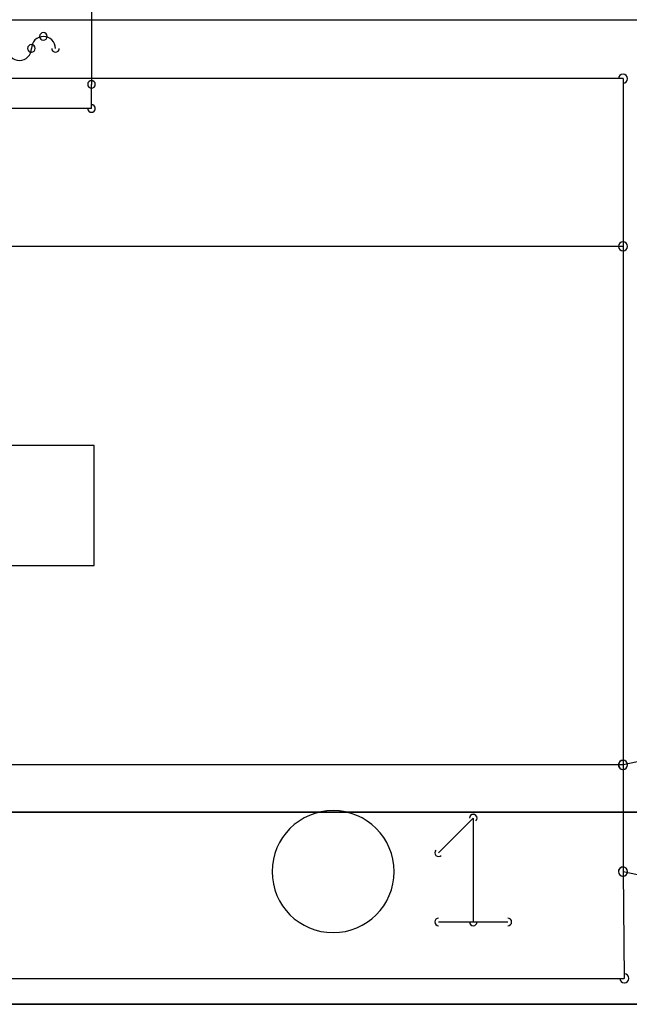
# Model space of a CAD drawing. Header units: millimetres. Extents: x -23.3 to 23.3, y -17.7 to 20.7.
# Tile 3 of 10: x -12.5 to -7.4, y -17.7 to -9.5. Entities that reach past the tile are written whole.
import ezdxf

# ---------------------------------------------------------------- set-up
doc = ezdxf.new("R2010")
doc.units = ezdxf.units.MM
doc.header["$MEASUREMENT"] = 0
for name, color, linetype in [('Board_Sketch1', 7, 'Continuous'), ('DIM-P4 v2_Sketch1', 7, 'Continuous'), ('DIM-P4 v2_Sketch2', 7, 'Continuous'), ('DIM-P4 v2_Sketch3', 7, 'Continuous'), ('DIM-P4 v2_Sketch5', 7, 'Continuous'), ('Plytka dolna1_Sketch1', 7, 'Continuous')]:
    doc.layers.add(name, color=color, linetype=linetype)

# ---------------------------------------------------------------- blocks, each defined once
blk = doc.blocks.new('Plytkadolna1')
at = {"layer": 'Plytka dolna1_Sketch1'}
for p, q in [((0.53719, 1.00604, 0.15), (0.53719, 0.60604, 0.15)), ((0.97983, 0.61092, 0.15), (-0.00601, 0.61092, 0.15)), ((0.97983, 0.61092, 0.15), (0.97983, 0.47122, 0.15)), ((0.53719, 0.58604, 0.15), (0.53719, 0.60604, 0.15)), ((0.53719, 0.58604, 0.15), (0.42719, 0.58604, 0.15)), ((0.97983, 0.47122, 0.15), (-0.00601, 0.47122, 0.15)), ((0.97983, 0.47122, 0.15), (0.97983, 0.03942, 0.15)), ((0.53945, 0.30532, 0.15), (0.43945, 0.30532, 0.15)), ((0.53945, 0.20532, 0.15), (0.53945, 0.30532, 0.15)), ((0.43945, 0.20532, 0.15), (0.53945, 0.20532, 0.15)), ((1.04063, 0.05212, 0.15), (0.97983, 0.03942, 0.15)), ((0.97983, 0.03942, 0.15), (-0.00601, 0.03942, 0.15)), ((0.97983, 0.03942, 0.15), (0.97983, -0.04948, 0.15)), ((3.49398, 0, 0.15), (-0.03398, 0, 0.15)), ((3.49398, 0, 0.15), (-0.03398, 0, 0.15)), ((-0.03397, 0, 0.15), (3.49399, 0, 0.15)), ((0.82623, -0.03377, 0.15), (0.85504, -0.00496, 0.15)), ((0.85504, -0.00496, 0.15), (0.85504, -0.09139, 0.15)), ((0.97983, -0.04948, 0.15), (1.04063, -0.06218, 0.15)), ((0.97983, -0.04948, 0.15), (0.98083, -0.13838, 0.15)), ((0.82623, -0.09139, 0.15), (0.88385, -0.09139, 0.15)), ((-0.00601, -0.13838, 0.15), (0.98083, -0.13838, 0.15))]:
    blk.add_line(p, q, dxfattribs=at)
for centre, radius, start, end in [((0.49719, 0.64604, 0.15), 0.00318, 90, 270), ((0.49719, 0.64604, 0.15), 0.00318, 270, 90), ((0.4972, 0.63603, 0.15), 0.01, 90.00133, 179.99867), ((0.49719, 0.63603, 0.15), 0.01, 0.00133, 89.99867), ((0.47719, 0.63604, 0.15), 0.01, 180, 0), ((0.48719, 0.63604, 0.15), 0.00318, 0, 180), ((0.48719, 0.63604, 0.15), 0.00318, 180, 0), ((0.5072, 0.63604, 0.15), 0.00318, 180, 0), ((0.53719, 0.60604, 0.15), 0.00318, 0, 180), ((0.97983, 0.61092, 0.15), 0.00381, 0, 180), ((0.97983, 0.61092, 0.15), 0.00381, 270, 90), ((0.53719, 0.60604, 0.15), 0.00318, 180, 0), ((0.53719, 0.58604, 0.15), 0.00318, 180, 0), ((0.53719, 0.58604, 0.15), 0.00317, 270, 90), ((0.97983, 0.47122, 0.15), 0.00381, 0, 180), ((0.97983, 0.47122, 0.15), 0.00381, 180, 0), ((0.97983, 0.47122, 0.15), 0.00381, 270, 90), ((0.97983, 0.03942, 0.15), 0.00381, 0, 180), ((0.97983, 0.03942, 0.15), 0.00381, 101.81122, 281.81122), ((0.97983, 0.03942, 0.15), 0.00381, 270, 90), ((0.97983, 0.03942, 0.15), 0.00381, 180, 360), ((0.73837, -0.04948, 0.15), 0.0508, 90, 270), ((0.73837, -0.04948, 0.15), 0.0508, 270, 90), ((0.85504, -0.00496, 0.15), 0.00318, 0, 180), ((0.85504, -0.00496, 0.15), 0.00317, 315, 135), ((0.82623, -0.03377, 0.15), 0.00317, 135, 315), ((0.97983, -0.04948, 0.15), 0.00381, 78.18878, 258.18878), ((0.97983, -0.04948, 0.15), 0.00381, 0.60151, 180.60151), ((0.97983, -0.04948, 0.15), 0.00381, 180, 0), ((0.82623, -0.09139, 0.15), 0.00318, 90, 270), ((0.88385, -0.09139, 0.15), 0.00318, 270, 90), ((0.85504, -0.09139, 0.15), 0.00318, 180, 0), ((0.98083, -0.13838, 0.15), 0.00381, 180.60151, 0.60151), ((0.98083, -0.13838, 0.15), 0.00381, 270, 90)]:
    blk.add_arc(centre, radius, start, end, dxfattribs=at)
blk = doc.blocks.new('Board')
at = {"layer": 'Board_Sketch1'}
blk.add_line((0.1668, 0.8067, 0.15364), (4.2266, 0.8067, 0.15364), dxfattribs=at)
blk = doc.blocks.new('PCBComponent')
blk.add_blockref('Board', (0, 0))
blk = doc.blocks.new('ST-1011_2_1_E')
blk.add_blockref('PCBComponent', (0, 0))

msp = doc.modelspace()

# ---------------------------------------------------------------- linework, layer by layer
at = {"layer": 'DIM-P4 v2_Sketch1'}
for p, q in [((-17.5, -17.7, 1.5), (17.5, -17.7, 1.5)), ((17.5, -17.7, 14.5), (-17.5, -17.7, 14.5)), ((17.575, -17.7, 14.2425), (-17.425, -17.7, 14.2425)), ((-17.425, -17.7, 9.4425), (17.575, -17.7, 9.4425)), ((-17.425, -17.7, 11.8425), (-7.425, -17.7, 11.8425)), ((-12.3, -17.7, 12.3669), (-12.5036, -17.7, 12.3669)), ((-12.5036, -17.7, 13.6154), (-12.3, -17.7, 13.6154)), ((-12.5036, -17.7, 12.3669), (-12.5036, -17.7, 13.6154)), ((-12.425, -17.7, 9.4755), (-12.425, -17.7, 11.8755)), ((-12.3, -17.7, 13.6154), (-12.3, -17.7, 12.3669)), ((-12.1441, -17.7, 12.6116), (-12.1129, -17.7, 12.7482)), ((-12.1398, -17.7, 12.5561), (-12.1441, -17.7, 12.6116)), ((-12.127, -17.7, 12.5057), (-12.1398, -17.7, 12.5561)), ((-12.1056, -17.7, 12.4604), (-12.127, -17.7, 12.5057)), ((-11.939, -17.7, 12.9929), (-12.1233, -17.7, 13.0312)), ((-12.1233, -17.7, 13.0312), (-12.1049, -17.7, 13.0932)), ((-12.1129, -17.7, 12.7482), (-12.0255, -17.7, 12.84)), ((-12.0757, -17.7, 12.4201), (-12.1056, -17.7, 12.4604)), ((-12.1049, -17.7, 13.0932), (-12.0808, -17.7, 13.1466)), ((-12.0808, -17.7, 13.1466), (-12.0511, -17.7, 13.1913)), ((-12.0384, -17.7, 12.3869), (-12.0757, -17.7, 12.4201)), ((-12.0511, -17.7, 13.1913), (-12.0158, -17.7, 13.2274)), ((-11.9948, -17.7, 12.3632), (-12.0384, -17.7, 12.3869)), ((-12.0255, -17.7, 12.84), (-11.8635, -17.7, 12.8958)), ((-12.0158, -17.7, 13.2274), (-11.9731, -17.7, 13.2552)), ((-11.9449, -17.7, 12.3489), (-11.9948, -17.7, 12.3632)), ((-11.9731, -17.7, 13.2552), (-11.9211, -17.7, 13.2752)), ((-11.8888, -17.7, 12.3442), (-11.9449, -17.7, 12.3489)), ((-11.9405, -17.7, 12.6369), (-11.9086, -17.7, 12.55)), ((-11.9007, -17.7, 12.7212), (-11.9405, -17.7, 12.6369)), ((-11.8895, -17.7, 13.0824), (-11.939, -17.7, 12.9929)), ((-11.9211, -17.7, 13.2752), (-11.8599, -17.7, 13.2871)), ((-11.9086, -17.7, 12.55), (-11.8273, -17.7, 12.5134)), ((-11.7897, -17.7, 12.7627), (-11.9007, -17.7, 12.7212)), ((-11.8045, -17.7, 13.108), (-11.8895, -17.7, 13.0824)), ((-11.7622, -17.7, 12.3745), (-11.8888, -17.7, 12.3442)), ((-11.8635, -17.7, 12.8958), (-11.6656, -17.7, 12.9545)), ((-11.8599, -17.7, 13.2871), (-11.7895, -17.7, 13.2911)), ((-7.85, -17.7, 4.8), (-11.85, -17.7, 4.8)), ((-11.85, -17.7, 4.8), (-11.85, -17.7, 8.8)), ((-11.85, -17.7, 8.8), (-7.85, -17.7, 8.8)), ((-11.8273, -17.7, 12.5134), (-11.722, -17.7, 12.5558)), ((-11.6946, -17.7, 13.0783), (-11.8045, -17.7, 13.108)), ((-11.6656, -17.7, 12.7993), (-11.7897, -17.7, 12.7627)), ((-11.7895, -17.7, 13.2911), (-11.5861, -17.7, 13.2533)), ((-11.6507, -17.7, 12.4645), (-11.7622, -17.7, 12.3745)), ((-11.722, -17.7, 12.5558), (-11.6736, -17.7, 12.6351)), ((-11.6656, -17.7, 12.9786), (-11.6946, -17.7, 13.0783)), ((-11.6736, -17.7, 12.6351), (-11.6656, -17.7, 12.7517)), ((-11.6656, -17.7, 12.7517), (-11.6656, -17.7, 12.7993)), ((-11.6656, -17.7, 12.9545), (-11.6656, -17.7, 12.9786)), ((-11.6436, -17.7, 12.4366), (-11.6507, -17.7, 12.4645)), ((-11.6239, -17.7, 12.3669), (-11.6436, -17.7, 12.4366)), ((-11.4219, -17.7, 12.3669), (-11.6239, -17.7, 12.3669)), ((-11.5861, -17.7, 13.2533), (-11.4922, -17.7, 13.1571)), ((-11.4922, -17.7, 13.1571), (-11.465, -17.7, 12.9429)), ((-11.4679, -17.7, 12.6639), (-11.4583, -17.7, 12.4881)), ((-11.465, -17.7, 12.9429), (-11.4679, -17.7, 12.6639)), ((-11.4583, -17.7, 12.4881), (-11.4219, -17.7, 12.3669)), ((-11.267, -17.7, 12.3669), (-11.267, -17.7, 13.2719)), ((-11.267, -17.7, 13.2719), (-11.0783, -17.7, 13.2719)), ((-11.0635, -17.7, 12.3669), (-11.267, -17.7, 12.3669)), ((-11.0783, -17.7, 13.2719), (-11.0783, -17.7, 13.1391)), ((-11.0783, -17.7, 13.1391), (-11.0243, -17.7, 13.2056)), ((-11.0635, -17.7, 12.7761), (-11.0635, -17.7, 12.3669)), ((-11.0476, -17.7, 12.9839), (-11.0635, -17.7, 12.7761)), ((-10.9894, -17.7, 13.074), (-11.0476, -17.7, 12.9839)), ((-11.0243, -17.7, 13.2056), (-10.9639, -17.7, 13.2531)), ((-10.8935, -17.7, 13.108), (-10.9894, -17.7, 13.074)), ((-10.9639, -17.7, 13.2531), (-10.9311, -17.7, 13.2697)), ((-10.9311, -17.7, 13.2697), (-10.8968, -17.7, 13.2816)), ((-10.8968, -17.7, 13.2816), (-10.8607, -17.7, 13.2887)), ((-10.8222, -17.7, 13.0841), (-10.8935, -17.7, 13.108)), ((-10.8607, -17.7, 13.2887), (-10.823, -17.7, 13.2911)), ((-10.823, -17.7, 13.2911), (-10.6991, -17.7, 13.2626)), ((-10.7793, -17.7, 13.0173), (-10.8222, -17.7, 13.0841)), ((-10.7662, -17.7, 12.8281), (-10.7793, -17.7, 13.0173)), ((-10.7662, -17.7, 12.3669), (-10.7662, -17.7, 12.8281)), ((-10.5626, -17.7, 12.3669), (-10.7662, -17.7, 12.3669)), ((-10.6991, -17.7, 13.2626), (-10.6142, -17.7, 13.1899)), ((-10.6142, -17.7, 13.1899), (-10.574, -17.7, 13.0894)), ((-10.574, -17.7, 13.0894), (-10.5626, -17.7, 12.9287)), ((-10.5626, -17.7, 12.9287), (-10.5626, -17.7, 12.3669)), ((-10.3563, -17.7, 13.3939), (-10.3563, -17.7, 13.6154)), ((-10.1527, -17.7, 12.3669), (-10.3563, -17.7, 12.3669)), ((-10.3563, -17.7, 12.3669), (-10.3563, -17.7, 13.2719)), ((-10.3563, -17.7, 13.6154), (-10.1527, -17.7, 13.6154)), ((-10.1527, -17.7, 13.3939), (-10.3563, -17.7, 13.3939)), ((-10.3563, -17.7, 13.2719), (-10.1527, -17.7, 13.2719)), ((-10.2479, -17.7, 11.2945), (-10.0325, -17.7, 11.2945)), ((-9.4989, -17.7, 10.0565), (-10.2479, -17.7, 10.0565)), ((-10.2479, -17.7, 10.0565), (-10.2479, -17.7, 11.2945)), ((-10.1527, -17.7, 13.6154), (-10.1527, -17.7, 13.3939)), ((-10.1527, -17.7, 13.2719), (-10.1527, -17.7, 12.3669)), ((-10.0325, -17.7, 10.2675), (-9.4989, -17.7, 10.2675)), ((-10.0325, -17.7, 11.2945), (-10.0325, -17.7, 10.2675)), ((-9.998, -17.7, 12.7207), (-10.0028, -17.7, 12.811)), ((-10.0028, -17.7, 12.811), (-9.9965, -17.7, 12.9174)), ((-9.9837, -17.7, 12.6385), (-9.998, -17.7, 12.7207)), ((-9.9965, -17.7, 12.9174), (-9.9778, -17.7, 13.0116)), ((-9.9599, -17.7, 12.5645), (-9.9837, -17.7, 12.6385)), ((-9.9778, -17.7, 13.0116), (-9.9465, -17.7, 13.0937)), ((-9.9265, -17.7, 12.4985), (-9.9599, -17.7, 12.5645)), ((-9.9465, -17.7, 13.0937), (-9.9027, -17.7, 13.1635)), ((-9.9008, -17.7, 12.4624), (-9.9265, -17.7, 12.4985)), ((-9.9027, -17.7, 13.1635), (-9.8494, -17.7, 13.2193)), ((-9.8718, -17.7, 12.431), (-9.9008, -17.7, 12.4624)), ((-9.8395, -17.7, 12.4045), (-9.8718, -17.7, 12.431)), ((-9.8494, -17.7, 13.2193), (-9.7894, -17.7, 13.2592)), ((-9.804, -17.7, 12.3828), (-9.8395, -17.7, 12.4045)), ((-9.7652, -17.7, 12.3659), (-9.804, -17.7, 12.3828)), ((-9.7932, -17.7, 12.7488), (-9.7893, -17.7, 12.6986)), ((-9.2836, -17.7, 12.7488), (-9.7932, -17.7, 12.7488)), ((-9.7896, -17.7, 12.8952), (-9.4856, -17.7, 12.8952)), ((-9.7469, -17.7, 13.0507), (-9.7896, -17.7, 12.8952)), ((-9.7894, -17.7, 13.2592), (-9.7228, -17.7, 13.2831)), ((-9.7893, -17.7, 12.6986), (-9.7799, -17.7, 12.6542)), ((-9.7799, -17.7, 12.6542), (-9.7647, -17.7, 12.6157)), ((-9.7231, -17.7, 12.3539), (-9.7652, -17.7, 12.3659)), ((-9.7647, -17.7, 12.6157), (-9.744, -17.7, 12.5831)), ((-9.7238, -17.7, 13.0757), (-9.7469, -17.7, 13.0507)), ((-9.744, -17.7, 12.5831), (-9.7191, -17.7, 12.5572)), ((-9.6977, -17.7, 13.0936), (-9.7238, -17.7, 13.0757)), ((-9.6777, -17.7, 12.3466), (-9.7231, -17.7, 12.3539)), ((-9.7228, -17.7, 13.2831), (-9.6496, -17.7, 13.2911)), ((-9.7191, -17.7, 12.5572), (-9.6913, -17.7, 12.5386)), ((-9.6688, -17.7, 13.1044), (-9.6977, -17.7, 13.0936)), ((-9.6913, -17.7, 12.5386), (-9.6606, -17.7, 12.5275)), ((-9.6291, -17.7, 12.3442), (-9.6777, -17.7, 12.3466)), ((-9.637, -17.7, 13.108), (-9.6688, -17.7, 13.1044)), ((-9.6606, -17.7, 12.5275), (-9.627, -17.7, 12.5238)), ((-9.6496, -17.7, 13.2911), (-9.5683, -17.7, 13.2828)), ((-9.5312, -17.7, 13.0536), (-9.637, -17.7, 13.108)), ((-9.5683, -17.7, 12.3485), (-9.6291, -17.7, 12.3442)), ((-9.627, -17.7, 12.5238), (-9.5468, -17.7, 12.5543)), ((-9.5683, -17.7, 13.2828), (-9.496, -17.7, 13.2577)), ((-9.5128, -17.7, 12.3614), (-9.5683, -17.7, 12.3485)), ((-9.5468, -17.7, 12.5543), (-9.4975, -17.7, 12.6529)), ((-9.5121, -17.7, 13.0234), (-9.5312, -17.7, 13.0536)), ((-9.4625, -17.7, 12.3828), (-9.5128, -17.7, 12.3614)), ((-9.4981, -17.7, 12.987), (-9.5121, -17.7, 13.0234)), ((-9.4989, -17.7, 10.2675), (-9.4989, -17.7, 10.0565)), ((-9.4893, -17.7, 12.9442), (-9.4981, -17.7, 12.987)), ((-9.4975, -17.7, 12.6529), (-9.294, -17.7, 12.6128)), ((-9.496, -17.7, 13.2577), (-9.4327, -17.7, 13.216)), ((-9.4856, -17.7, 12.8952), (-9.4893, -17.7, 12.9442)), ((-9.4175, -17.7, 12.4128), (-9.4625, -17.7, 12.3828)), ((-9.4327, -17.7, 13.216), (-9.3784, -17.7, 13.1577)), ((-9.3781, -17.7, 12.4511), (-9.4175, -17.7, 12.4128)), ((-9.3784, -17.7, 13.1577), (-9.3353, -17.7, 13.0821)), ((-9.3444, -17.7, 12.4972), (-9.3781, -17.7, 12.4511)), ((-9.3163, -17.7, 12.5511), (-9.3444, -17.7, 12.4972)), ((-9.3353, -17.7, 13.0821), (-9.3051, -17.7, 12.9887)), ((-9.294, -17.7, 12.6128), (-9.3163, -17.7, 12.5511)), ((-9.3051, -17.7, 12.9887), (-9.2879, -17.7, 12.8776)), ((-9.2879, -17.7, 12.8776), (-9.2836, -17.7, 12.7488)), ((-7.85, -17.7, 8.8), (-7.85, -17.7, 4.8))]:
    msp.add_line(p, q, dxfattribs=at)
at = {"layer": 'DIM-P4 v2_Sketch2'}
for p, q in [((17.5, -17.7, 14.5), (-17.5, -17.7, 14.5)), ((-17.5, -17.7, 1.5), (17.5, -17.7, 1.5)), ((-7.5053, -17.7, 14.0942), (-17.4293, -17.7, 14.0942)), ((-17.4293, -17.7, 11.7776), (-7.5053, -17.7, 11.7776)), ((-12.3184, -17.7, 12.2186), (-12.522, -17.7, 12.2186)), ((-12.522, -17.7, 12.2186), (-12.522, -17.7, 13.4671)), ((-12.522, -17.7, 13.4671), (-12.3184, -17.7, 13.4671)), ((-12.4043, -17.7, 9.2943), (-7.5053, -17.7, 9.2943)), ((-12.4043, -17.7, 11.6109), (-12.4043, -17.7, 9.2943)), ((-7.5053, -17.7, 11.6109), (-12.4043, -17.7, 11.6109)), ((-12.3184, -17.7, 13.4671), (-12.3184, -17.7, 12.2186)), ((-12.1582, -17.7, 12.4078), (-12.1625, -17.7, 12.4633)), ((-12.1625, -17.7, 12.4633), (-12.1313, -17.7, 12.5999)), ((-12.1454, -17.7, 12.3574), (-12.1582, -17.7, 12.4078)), ((-12.124, -17.7, 12.3121), (-12.1454, -17.7, 12.3574)), ((-12.1417, -17.7, 12.8829), (-12.1233, -17.7, 12.9449)), ((-11.9574, -17.7, 12.8446), (-12.1417, -17.7, 12.8829)), ((-12.1313, -17.7, 12.5999), (-12.0439, -17.7, 12.6917)), ((-12.0941, -17.7, 12.2718), (-12.124, -17.7, 12.3121)), ((-12.1233, -17.7, 12.9449), (-12.0992, -17.7, 12.9983)), ((-12.0992, -17.7, 12.9983), (-12.0695, -17.7, 13.043)), ((-12.0568, -17.7, 12.2386), (-12.0941, -17.7, 12.2718)), ((-12.0695, -17.7, 13.043), (-12.0342, -17.7, 13.0791)), ((-12.0132, -17.7, 12.2149), (-12.0568, -17.7, 12.2386)), ((-12.0439, -17.7, 12.6917), (-11.8819, -17.7, 12.7475)), ((-12.0342, -17.7, 13.0791), (-11.9915, -17.7, 13.1069)), ((-11.9633, -17.7, 12.2006), (-12.0132, -17.7, 12.2149)), ((-11.9915, -17.7, 13.1069), (-11.9395, -17.7, 13.1269)), ((-11.9072, -17.7, 12.1959), (-11.9633, -17.7, 12.2006)), ((-11.9589, -17.7, 12.4886), (-11.927, -17.7, 12.4017)), ((-11.9191, -17.7, 12.5729), (-11.9589, -17.7, 12.4886)), ((-11.9079, -17.7, 12.9341), (-11.9574, -17.7, 12.8446)), ((-11.9395, -17.7, 13.1269), (-11.8783, -17.7, 13.1388)), ((-11.927, -17.7, 12.4017), (-11.8457, -17.7, 12.3651)), ((-11.8081, -17.7, 12.6144), (-11.9191, -17.7, 12.5729)), ((-11.8229, -17.7, 12.9597), (-11.9079, -17.7, 12.9341)), ((-11.7806, -17.7, 12.2262), (-11.9072, -17.7, 12.1959)), ((-11.8819, -17.7, 12.7475), (-11.684, -17.7, 12.8062)), ((-11.8783, -17.7, 13.1388), (-11.8079, -17.7, 13.1428)), ((-11.85, -17.7, 4.8), (-11.85, -17.7, 8.8)), ((-11.85, -17.7, 8.8), (-7.85, -17.7, 8.8)), ((-7.85, -17.7, 4.8), (-11.85, -17.7, 4.8)), ((-11.8457, -17.7, 12.3651), (-11.7404, -17.7, 12.4075)), ((-11.713, -17.7, 12.93), (-11.8229, -17.7, 12.9597)), ((-11.684, -17.7, 12.651), (-11.8081, -17.7, 12.6144)), ((-11.8079, -17.7, 13.1428), (-11.6045, -17.7, 13.105)), ((-11.6691, -17.7, 12.3162), (-11.7806, -17.7, 12.2262)), ((-11.7404, -17.7, 12.4075), (-11.692, -17.7, 12.4868)), ((-11.684, -17.7, 12.8303), (-11.713, -17.7, 12.93)), ((-11.692, -17.7, 12.4868), (-11.684, -17.7, 12.6034)), ((-11.684, -17.7, 12.8062), (-11.684, -17.7, 12.8303)), ((-11.684, -17.7, 12.6034), (-11.684, -17.7, 12.651)), ((-11.662, -17.7, 12.2883), (-11.6691, -17.7, 12.3162)), ((-11.6423, -17.7, 12.2186), (-11.662, -17.7, 12.2883)), ((-11.4403, -17.7, 12.2186), (-11.6423, -17.7, 12.2186)), ((-11.6045, -17.7, 13.105), (-11.5106, -17.7, 13.0088)), ((-11.5106, -17.7, 13.0088), (-11.4834, -17.7, 12.7946)), ((-11.4863, -17.7, 12.5156), (-11.4767, -17.7, 12.3398)), ((-11.4834, -17.7, 12.7946), (-11.4863, -17.7, 12.5156)), ((-11.4767, -17.7, 12.3398), (-11.4403, -17.7, 12.2186)), ((-11.2854, -17.7, 12.2186), (-11.2854, -17.7, 13.1236)), ((-11.2854, -17.7, 13.1236), (-11.0967, -17.7, 13.1236)), ((-11.0819, -17.7, 12.2186), (-11.2854, -17.7, 12.2186)), ((-11.0967, -17.7, 13.1236), (-11.0967, -17.7, 12.9908)), ((-11.0967, -17.7, 12.9908), (-11.0427, -17.7, 13.0573)), ((-11.0819, -17.7, 12.6278), (-11.0819, -17.7, 12.2186)), ((-11.066, -17.7, 12.8356), (-11.0819, -17.7, 12.6278)), ((-11.0078, -17.7, 12.9257), (-11.066, -17.7, 12.8356)), ((-11.0427, -17.7, 13.0573), (-10.9823, -17.7, 13.1048)), ((-10.9119, -17.7, 12.9597), (-11.0078, -17.7, 12.9257)), ((-10.9823, -17.7, 13.1048), (-10.9495, -17.7, 13.1214)), ((-10.9495, -17.7, 13.1214), (-10.9152, -17.7, 13.1333)), ((-10.9152, -17.7, 13.1333), (-10.8791, -17.7, 13.1404)), ((-10.8406, -17.7, 12.9358), (-10.9119, -17.7, 12.9597)), ((-10.8791, -17.7, 13.1404), (-10.8414, -17.7, 13.1428)), ((-10.8414, -17.7, 13.1428), (-10.7175, -17.7, 13.1143)), ((-10.7977, -17.7, 12.869), (-10.8406, -17.7, 12.9358)), ((-10.7846, -17.7, 12.6798), (-10.7977, -17.7, 12.869)), ((-10.7846, -17.7, 12.2186), (-10.7846, -17.7, 12.6798)), ((-10.581, -17.7, 12.2186), (-10.7846, -17.7, 12.2186)), ((-10.7175, -17.7, 13.1143), (-10.6326, -17.7, 13.0416)), ((-10.6326, -17.7, 13.0416), (-10.5924, -17.7, 12.9411)), ((-10.5924, -17.7, 12.9411), (-10.581, -17.7, 12.7804)), ((-10.581, -17.7, 12.7804), (-10.581, -17.7, 12.2186)), ((-10.3747, -17.7, 12.2186), (-10.3747, -17.7, 13.1236)), ((-10.1711, -17.7, 13.2456), (-10.3747, -17.7, 13.2456)), ((-10.3747, -17.7, 13.4671), (-10.1711, -17.7, 13.4671)), ((-10.1711, -17.7, 12.2186), (-10.3747, -17.7, 12.2186)), ((-10.3747, -17.7, 13.1236), (-10.1711, -17.7, 13.1236)), ((-10.3747, -17.7, 13.2456), (-10.3747, -17.7, 13.4671)), ((-10.2663, -17.7, 9.9082), (-10.2663, -17.7, 11.1462)), ((-9.5173, -17.7, 9.9082), (-10.2663, -17.7, 9.9082)), ((-10.2663, -17.7, 11.1462), (-10.0509, -17.7, 11.1462)), ((-10.1711, -17.7, 13.1236), (-10.1711, -17.7, 12.2186)), ((-10.1711, -17.7, 13.4671), (-10.1711, -17.7, 13.2456)), ((-10.0509, -17.7, 10.1192), (-9.5173, -17.7, 10.1192)), ((-10.0509, -17.7, 11.1462), (-10.0509, -17.7, 10.1192)), ((-10.0212, -17.7, 12.6627), (-10.0149, -17.7, 12.7691)), ((-10.0164, -17.7, 12.5724), (-10.0212, -17.7, 12.6627)), ((-10.0021, -17.7, 12.4902), (-10.0164, -17.7, 12.5724)), ((-10.0149, -17.7, 12.7691), (-9.9962, -17.7, 12.8633)), ((-9.9783, -17.7, 12.4162), (-10.0021, -17.7, 12.4902)), ((-9.9962, -17.7, 12.8633), (-9.9649, -17.7, 12.9454)), ((-9.9449, -17.7, 12.3502), (-9.9783, -17.7, 12.4162)), ((-9.9649, -17.7, 12.9454), (-9.9211, -17.7, 13.0152)), ((-9.9192, -17.7, 12.3141), (-9.9449, -17.7, 12.3502)), ((-9.9211, -17.7, 13.0152), (-9.8678, -17.7, 13.071)), ((-9.8902, -17.7, 12.2827), (-9.9192, -17.7, 12.3141)), ((-9.8579, -17.7, 12.2562), (-9.8902, -17.7, 12.2827)), ((-9.8678, -17.7, 13.071), (-9.8078, -17.7, 13.1109)), ((-9.8224, -17.7, 12.2345), (-9.8579, -17.7, 12.2562)), ((-9.7836, -17.7, 12.2176), (-9.8224, -17.7, 12.2345)), ((-9.302, -17.7, 12.6005), (-9.8116, -17.7, 12.6005)), ((-9.8116, -17.7, 12.6005), (-9.8077, -17.7, 12.5503)), ((-9.7653, -17.7, 12.9024), (-9.808, -17.7, 12.7469)), ((-9.808, -17.7, 12.7469), (-9.504, -17.7, 12.7469)), ((-9.8078, -17.7, 13.1109), (-9.7412, -17.7, 13.1348)), ((-9.8077, -17.7, 12.5503), (-9.7983, -17.7, 12.5059)), ((-9.7983, -17.7, 12.5059), (-9.7831, -17.7, 12.4674)), ((-9.7415, -17.7, 12.2056), (-9.7836, -17.7, 12.2176)), ((-9.7831, -17.7, 12.4674), (-9.7624, -17.7, 12.4348)), ((-9.7422, -17.7, 12.9274), (-9.7653, -17.7, 12.9024)), ((-9.7624, -17.7, 12.4348), (-9.7375, -17.7, 12.4089)), ((-9.7161, -17.7, 12.9453), (-9.7422, -17.7, 12.9274)), ((-9.6961, -17.7, 12.1983), (-9.7415, -17.7, 12.2056)), ((-9.7412, -17.7, 13.1348), (-9.668, -17.7, 13.1428)), ((-9.7375, -17.7, 12.4089), (-9.7097, -17.7, 12.3903)), ((-9.6872, -17.7, 12.9561), (-9.7161, -17.7, 12.9453)), ((-9.7097, -17.7, 12.3903), (-9.679, -17.7, 12.3792)), ((-9.6475, -17.7, 12.1959), (-9.6961, -17.7, 12.1983)), ((-9.6554, -17.7, 12.9597), (-9.6872, -17.7, 12.9561)), ((-9.679, -17.7, 12.3792), (-9.6454, -17.7, 12.3755)), ((-9.668, -17.7, 13.1428), (-9.5867, -17.7, 13.1345)), ((-9.5496, -17.7, 12.9053), (-9.6554, -17.7, 12.9597)), ((-9.5867, -17.7, 12.2002), (-9.6475, -17.7, 12.1959)), ((-9.6454, -17.7, 12.3755), (-9.5652, -17.7, 12.406)), ((-9.5312, -17.7, 12.2131), (-9.5867, -17.7, 12.2002)), ((-9.5867, -17.7, 13.1345), (-9.5144, -17.7, 13.1094)), ((-9.5652, -17.7, 12.406), (-9.5159, -17.7, 12.5046)), ((-9.5305, -17.7, 12.8751), (-9.5496, -17.7, 12.9053)), ((-9.4809, -17.7, 12.2345), (-9.5312, -17.7, 12.2131)), ((-9.5165, -17.7, 12.8387), (-9.5305, -17.7, 12.8751)), ((-9.5173, -17.7, 10.1192), (-9.5173, -17.7, 9.9082)), ((-9.5077, -17.7, 12.7959), (-9.5165, -17.7, 12.8387)), ((-9.5159, -17.7, 12.5046), (-9.3124, -17.7, 12.4645)), ((-9.5144, -17.7, 13.1094), (-9.4511, -17.7, 13.0677)), ((-9.504, -17.7, 12.7469), (-9.5077, -17.7, 12.7959)), ((-9.4359, -17.7, 12.2645), (-9.4809, -17.7, 12.2345)), ((-9.4511, -17.7, 13.0677), (-9.3968, -17.7, 13.0094)), ((-9.3965, -17.7, 12.3028), (-9.4359, -17.7, 12.2645)), ((-9.3968, -17.7, 13.0094), (-9.3537, -17.7, 12.9338)), ((-9.3628, -17.7, 12.3489), (-9.3965, -17.7, 12.3028)), ((-9.3347, -17.7, 12.4028), (-9.3628, -17.7, 12.3489)), ((-9.3537, -17.7, 12.9338), (-9.3235, -17.7, 12.8404)), ((-9.3124, -17.7, 12.4645), (-9.3347, -17.7, 12.4028)), ((-9.3235, -17.7, 12.8404), (-9.3063, -17.7, 12.7293)), ((-9.3063, -17.7, 12.7293), (-9.302, -17.7, 12.6005)), ((-7.85, -17.7, 8.8), (-7.85, -17.7, 4.8)), ((-7.5053, -17.7, 11.7776), (-7.5053, -17.7, 14.0942)), ((-7.5053, -17.7, 9.2943), (-7.5053, -17.7, 11.6109))]:
    msp.add_line(p, q, dxfattribs=at)
at = {"layer": 'DIM-P4 v2_Sketch3'}
for p, q in [((-17.5, -17.7, 1.5), (17.5, -17.7, 1.5)), ((17.5, -17.7, 14.5), (-17.5, -17.7, 14.5)), ((-17.4907, -17.7, 12.3222), (7.4835, -17.7, 12.3222)), ((7.4835, -17.7, 14.5618), (-17.4907, -17.7, 14.5618)), ((-12.4749, -17.7, 12.095), (-12.4749, -17.7, 9.8554)), ((-12.4749, -17.7, 9.8554), (-7.5809, -17.7, 9.8554)), ((-7.5809, -17.7, 12.095), (-12.4749, -17.7, 12.095)), ((-7.85, -17.7, 4.8), (-11.85, -17.7, 4.8)), ((-11.85, -17.7, 8.8), (-7.85, -17.7, 8.8)), ((-11.85, -17.7, 4.8), (-11.85, -17.7, 8.8)), ((-8.1352, -17.7, 12.6862), (-8.1352, -17.7, 12.9129)), ((-8.1352, -17.7, 12.9129), (-7.5744, -17.7, 13.7237)), ((-7.2703, -17.7, 12.6862), (-8.1352, -17.7, 12.6862)), ((-8.0713, -17.7, 13.7237), (-8.0713, -17.7, 13.9347)), ((-7.5744, -17.7, 13.7237), (-8.0713, -17.7, 13.7237)), ((-8.0713, -17.7, 13.9347), (-7.2926, -17.7, 13.9347)), ((-7.2926, -17.7, 13.7394), (-7.8751, -17.7, 12.8972)), ((-7.8751, -17.7, 12.8972), (-7.2703, -17.7, 12.8972)), ((-7.85, -17.7, 8.8), (-7.85, -17.7, 4.8)), ((-7.5809, -17.7, 9.8554), (-7.5809, -17.7, 12.095))]:
    msp.add_line(p, q, dxfattribs=at)
at = {"layer": 'DIM-P4 v2_Sketch5'}
for p, q in [((17.5, -17.7, 14.5), (-17.5, -17.7, 14.5)), ((-17.5, -17.7, 1.5), (17.5, -17.7, 1.5)), ((-7.5025, -17.7, 13.9986), (-17.4355, -17.7, 13.9986)), ((-17.4355, -17.7, 10.0173), (-12.4845, -17.7, 10.0173)), ((-17.4355, -17.7, 12.079), (-7.5025, -17.7, 12.079)), ((-12.4845, -17.7, 11.9369), (-17.4355, -17.7, 11.9369)), ((-12.1501, -17.7, 12.423), (-12.7561, -17.7, 12.423)), ((-12.5818, -17.7, 12.5937), (-12.1501, -17.7, 12.5937)), ((-12.4845, -17.7, 10.0173), (-12.4845, -17.7, 11.9369)), ((-12.4528, -17.7, 10.0173), (-7.5018, -17.7, 10.0173)), ((-12.4528, -17.7, 11.9369), (-12.4528, -17.7, 10.0173)), ((-7.5018, -17.7, 11.9369), (-12.4528, -17.7, 11.9369)), ((-12.1501, -17.7, 12.5937), (-12.1501, -17.7, 12.423)), ((-11.9298, -17.7, 12.423), (-12.1142, -17.7, 12.423)), ((-12.1142, -17.7, 12.423), (-11.7798, -17.7, 13.4333)), ((-11.8583, -17.7, 12.653), (-11.9298, -17.7, 12.423)), ((-11.5128, -17.7, 12.653), (-11.8583, -17.7, 12.653)), ((-11.85, -17.7, 8.8), (-7.85, -17.7, 8.8)), ((-11.85, -17.7, 4.8), (-11.85, -17.7, 8.8)), ((-7.85, -17.7, 4.8), (-11.85, -17.7, 4.8)), ((-11.8053, -17.7, 12.8238), (-11.5694, -17.7, 12.8238)), ((-11.6891, -17.7, 13.1977), (-11.8053, -17.7, 12.8238)), ((-11.7798, -17.7, 13.4333), (-11.5957, -17.7, 13.4333)), ((-11.5694, -17.7, 12.8238), (-11.6891, -17.7, 13.1977)), ((-11.5957, -17.7, 13.4333), (-11.2507, -17.7, 12.423)), ((-11.4385, -17.7, 12.423), (-11.5128, -17.7, 12.653)), ((-11.2507, -17.7, 12.423), (-11.4385, -17.7, 12.423)), ((-10.9968, -17.7, 12.423), (-11.1579, -17.7, 12.423)), ((-11.1579, -17.7, 12.423), (-11.1579, -17.7, 13.4333)), ((-11.1579, -17.7, 13.4333), (-10.9892, -17.7, 13.4333)), ((-10.9968, -17.7, 13.0872), (-10.9968, -17.7, 12.423)), ((-10.6477, -17.7, 12.423), (-10.9968, -17.7, 13.0872)), ((-10.9892, -17.7, 13.4333), (-10.6348, -17.7, 12.7563)), ((-10.4736, -17.7, 12.423), (-10.6477, -17.7, 12.423)), ((-10.6348, -17.7, 12.7563), (-10.6348, -17.7, 13.4333)), ((-10.6348, -17.7, 13.4333), (-10.4736, -17.7, 13.4333)), ((-10.4736, -17.7, 13.4333), (-10.4736, -17.7, 12.423)), ((-10.121, -17.7, 12.423), (-10.2954, -17.7, 12.423)), ((-10.2954, -17.7, 13.4333), (-10.121, -17.7, 13.4333)), ((-10.2954, -17.7, 12.423), (-10.2954, -17.7, 13.4333)), ((-10.1362, -17.7, 10.8087), (-10.1362, -17.7, 11.0476)), ((-10.1362, -17.7, 11.0476), (-9.7349, -17.7, 11.0476)), ((-9.7349, -17.7, 10.8087), (-10.1362, -17.7, 10.8087)), ((-10.121, -17.7, 13.4333), (-10.121, -17.7, 12.423)), ((-9.9553, -17.7, 13.4333), (-9.3178, -17.7, 13.4333)), ((-9.301, -17.7, 12.423), (-9.9553, -17.7, 12.423)), ((-9.9553, -17.7, 12.423), (-9.9553, -17.7, 13.4333)), ((-9.7809, -17.7, 13.0382), (-9.3503, -17.7, 13.0382)), ((-9.7809, -17.7, 13.2626), (-9.7809, -17.7, 13.0382)), ((-9.3503, -17.7, 12.8675), (-9.7809, -17.7, 12.8675)), ((-9.7809, -17.7, 12.5937), (-9.301, -17.7, 12.5937)), ((-9.7809, -17.7, 12.8675), (-9.7809, -17.7, 12.5937)), ((-9.3178, -17.7, 13.2626), (-9.7809, -17.7, 13.2626)), ((-9.7349, -17.7, 11.0476), (-9.7349, -17.7, 10.8087)), ((-9.3503, -17.7, 13.0382), (-9.3503, -17.7, 12.8675)), ((-9.3178, -17.7, 13.4333), (-9.3178, -17.7, 13.2626)), ((-9.301, -17.7, 12.5937), (-9.301, -17.7, 12.423)), ((-7.85, -17.7, 8.8), (-7.85, -17.7, 4.8)), ((-7.5025, -17.7, 12.079), (-7.5025, -17.7, 13.9986)), ((-7.5018, -17.7, 10.0173), (-7.5018, -17.7, 11.9369))]:
    msp.add_line(p, q, dxfattribs=at)

# ---------------------------------------------------------------- block references
at = {"xscale": 10, "yscale": 10, "zscale": 10}
for name, p in [('ST-1011_2_1_E', (-21.9672, -17.5671, 14.2)), ('Plytkadolna1', (-17.3, -16.1))]:
    msp.add_blockref(name, p, dxfattribs=at)

doc.saveas('drawing.dxf')
